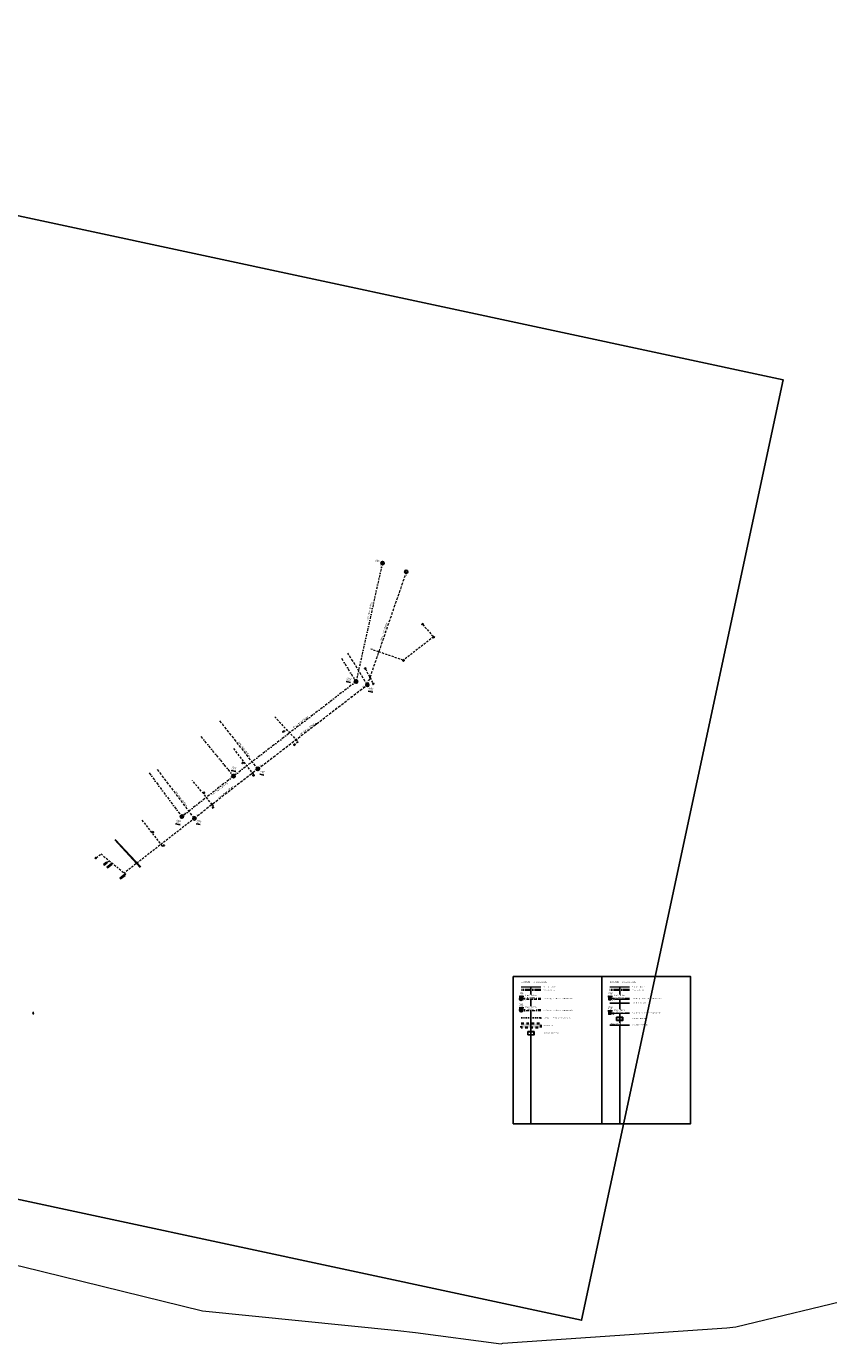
# Model space of a CAD drawing. Header units: metres. Extents: x 146966 to 148695, y 409998 to 410959.
# Tile 7 of 26: x 147735 to 148039, y 410397 to 410898. Entities that reach past the tile are written whole.
import ezdxf
from ezdxf.enums import TextEntityAlignment as Align
from ezdxf.lldxf.tags import DXFTag

# ---------------------------------------------------------------- set-up
doc = ezdxf.new("R2010")
doc.units = ezdxf.units.M
for name, pattern in [('NLCS-HIDDEN', [4, 2, -2]), ('RI-HWA', [7.4, 5, -2.4]), ('RI-HWA_KOLKAANSLUITING', [4.3, 2.5, -1.8]), ('RI-HWA_PVC', [6.4, 4, -2.4]), ('RI-VWA', [11, 5, -3, 0, -3]), ('XX-PROJECTGRENS', [18, 12, -3, 0, -3])]:
    doc.linetypes.add(name, pattern=pattern)
doc.layers.get('0').update_dxf_attribs({"color": 151})
doc.layers.get('Defpoints').update_dxf_attribs({"color": 171})
for name, color, linetype, lineweight in [('B-OI-RI-DRUK_WSAAENMAAS_0000585008_VECT_18O093376-G', 210, 'RI-PERS', 18), ('B-WE-RI-HWA-S', 150, 'Continuous', 25), ('B-WE-RI-HWA-T25', 7, 'Continuous', 25), ('B-WE-RI-HWA_BOB-T18', 10, 'Continuous', 18), ('B-WE-RI-HWA_HULPSTUK-S', 150, 'Continuous', 25), ('B-WE-RI-HWA_KOLK-G', 150, 'Continuous', 18), ('B-WE-RI-HWA_KOLK-S', 150, 'Continuous', 25), ('B-WE-RI-HWA_PUTDEKSELHOOGTE-T25', 7, 'Continuous', 25), ('B-WE-RI-HWA_PUTNUMMER-T35', 50, 'Continuous', 35), ('B-WE-RI-HWA_TRANSPORTLEIDING-G', 150, 'RI-HWA', 18), ('B-WE-RI-HWA_TRANSPORTLEIDING_PVC_160-G', 150, 'RI-HWA_PVC', 18), ('B-WE-RI-HWA_UITSTROOMBAK-S', 150, 'Continuous', 25), ('B-WE-RI-MANTELBUIS-G', 10, 'Continuous', 18), ('B-WE-RI-VWA-T25', 7, 'Continuous', 25), ('B-WE-RI-VWA_BOB-T18', 10, 'Continuous', 18), ('B-WE-RI-VWA_PUTDEKSELHOOGTE-T25', 7, 'Continuous', 25), ('B-WE-RI-VWA_PUTNUMMER-T35', 50, 'Continuous', 35), ('B-WE-RI-VWA_RIOOLPUT-S', 20, 'Continuous', 25), ('B-WE-RI-VWA_TRANSPORTLEIDING-G', 20, 'RI-VWA', 18), ('B-WE-VH-KANTVERHARDING-G', 252, 'Continuous', 18), ('N-WE-KL-TRACE_WENSTRACE-G', 7, 'NLCS-HIDDEN', 35), ('N-WE-RI-HWA-T25', 7, 'Continuous', 25), ('N-WE-RI-HWA_BOB-T18', 10, 'Continuous', 18), ('N-WE-RI-HWA_KOLK-S', 150, 'Continuous', 18), ('N-WE-RI-HWA_KOLKAANSLUITING-G', 150, 'RI-HWA_KOLKAANSLUITING', 25), ('N-WE-RI-HWA_PUTDEKSELHOOGTE-T25', 7, 'Continuous', 25), ('N-WE-RI-HWA_PUTNUMMER-T35', 50, 'Continuous', 35), ('N-WE-RI-HWA_TRANSPORTLEIDING-G', 150, 'RI-HWA', 35), ('V-WE-KL-MANTELBUIS-G', 7, 'CONTINUOUS-V', 25), ('V-WE-RI-HWA-T25', 7, 'Continuous', 25), ('V-WE-RI-HWA_BOB-T18', 10, 'Continuous', 18), ('V-WE-RI-HWA_PUTDEKSELHOOGTE-T25', 7, 'Continuous', 25), ('V-WE-RI-HWA_RIOOLPUT_INSPECTIEPUT-S', 150, 'Continuous', 25), ('V-WE-RI-HWA_TRANSPORTLEIDING-G', 150, 'RI-HWA-V', 35), ('V-WE-RI-HWA_TRANSPORTLEIDING_PVC_160-G', 150, 'RI-HWA_PVC-V', 25), ('V-WE-RI-VWA-T25', 7, 'Continuous', 25), ('V-WE-RI-VWA_BOB-T18', 10, 'Continuous', 18), ('V-WE-RI-VWA_PUTDEKSELHOOGTE-T25', 7, 'Continuous', 25), ('V-WE-RI-VWA_PUTNUMMER-T35', 50, 'Continuous', 25), ('V-WE-RI-VWA_RIOOLPUT_INSPECTIEPUT-S', 20, 'Continuous', 25), ('V-WE-RI-VWA_TRANSPORTLEIDING-G', 20, 'RI-VWA-V', 25), ('X-WE-KG-GRENS_PROJECT_BRM-FASE_1-G', 7, 'XX-PROJECTGRENS', 35), ('X-XX-AL-LEGENDA-T25', 7, 'Continuous', 25), ('X-XX-AL-LEGENDA-T35', 7, 'Continuous', 35), ('X-XX-AL-T18', 10, 'Continuous', 18)]:
    doc.layers.add(name, color=color, linetype=linetype, lineweight=lineweight)
for name, color, linetype, lineweight, true_color in [('N-WE-KL-TRACE_WENSTRACE-V', 7, 'Continuous', 18, 0x66cccc), ('N-WE-RI-HWA_RIOOLPUT_INSPECTIEPUT-S', 150, 'Continuous', 25, 0x007fff), ('N-WE-RI-VWA_RIOOLPUT_INSPECTIEPUT-S', 20, 'Continuous', 25, 0xff3f00), ('N-WE-RI-VWA_TRANSPORTLEIDING-G', 20, 'RI-VWA', 35, 0xff3f00)]:
    doc.layers.add(name, color=color, linetype=linetype, lineweight=lineweight, true_color=true_color)
doc.styles.add('NLCS-ISO-M200-T18', font='NLCS-ISO.TTF', dxfattribs={"height": 0.36})
doc.styles.add('NLCS-ISO-M200-T25', font='NLCS-ISO.TTF', dxfattribs={"height": 0.5})
doc.styles.add('NLCS-ISO-M200-T25_italic', font='txt', dxfattribs={"oblique": 10, "height": 0.5})
doc.styles.add('NLCS-ISO-M200-T30', font='NLCS-ISO.TTF', dxfattribs={"height": 0.6})
doc.styles.add('NLCS-ISO-M200-T35', font='NLCS-ISO.TTF', dxfattribs={"height": 0.7})
doc.styles.add('NLCS-ISO-M200-T35_italic', font='txt', dxfattribs={"oblique": 10, "height": 0.7})
doc.styles.get("Standard").update_dxf_attribs({"font": 'iv-font.shx'})
doc.linetypes.add('CONTINUOUS-V', pattern='A,3.5,[24,NLCS.SHX,S=0.5,R=0,X=0,Y=0],3.5', length=7)
doc.linetypes.add('RI-HWA-V', pattern='A,2.5,[24,NLCS.SHX,S=1,R=0,X=0,Y=0],2.5,-1.8', length=6.8)
doc.linetypes.add('RI-HWA_PVC-V', pattern='A,2,[24,NLCS.SHX,S=1,R=0,X=0,Y=0],2,-2.4', length=6.4)
tags = doc.linetypes.add('RI-PERS', pattern='A,7,-2,["P",Standard,S=1.8,R=0,X=-0.5,Y=-0.9],-2,7,-2,[102,NLCS.SHX,S=1,R=180,X=0,Y=0],-2', length=22).pattern_tags.tags
tags[6] = DXFTag(74, 10)
doc.linetypes.add('RI-VWA-V', pattern='A,2.5,[24,NLCS.SHX,S=1,R=0,X=0,Y=0],2.5,-3,0,-3', length=11)

# ---------------------------------------------------------------- blocks, each defined once
blk = doc.blocks.new('*U1')
blk.add_lwpolyline([(0.44, -0.44), (-0.44, 0.44)])
blk.add_circle((0, 0), 0.625)
blk = doc.blocks.new('B-SRI-KOLK_TROTTOIR-SO')
blk.add_line((-1.125, 0), (1.125, 1.5))
at = {"flags": 128}
blk.add_lwpolyline([(-1.125, 0), (1.125, 0), (1.125, 1.5), (-1.125, 1.5)], close=True, dxfattribs=at)
blk = doc.blocks.new('SRI-HULP_INLAAT_160MM-SO')
h = blk.add_hatch(color=256)
h.dxf.hatch_style = 1
h.paths.add_polyline_path([(0.7, 0.7, 0.414214), (-0.7, 0.7), (0, 0)])
h = blk.add_hatch(color=256)
h.dxf.hatch_style = 1
h.paths.add_polyline_path([(0, 0), (-0.7, -0.7, 0.414214), (0.7, -0.7)])
for p, q in [((-0.7, 0.7), (0.7, -0.7)), ((-0.7, -0.7), (0.7, 0.7))]:
    blk.add_line(p, q)
blk.add_circle((0, 0), 1)
blk = doc.blocks.new('*U5')
for points in [[(-0.44, 0.44), (0.44, -0.44)], [(0.44, 0.44), (-0.44, -0.44)]]:
    blk.add_lwpolyline(points)
blk.add_circle((0, 0), 0.625)
blk = doc.blocks.new('V-SRI-PUT_VWA-SO')
h = blk.add_hatch(color=256)
edge = h.paths.add_edge_path()
edge.add_arc((0, 0), 2, 0, 360)
at = {"ltscale": 0.1, "flags": 128}
for points in [[(-2.7, 2.7), (2.7, -2.7)], [(2.7, 2.7), (-2.7, -2.7)]]:
    blk.add_lwpolyline(points, dxfattribs=at)
at = {"flags": 128}
blk.add_lwpolyline([(-2, 2), (2, 2), (2, -2), (-2, -2)], close=True, dxfattribs=at)
at = {"lineweight": -3, "flags": 128}
blk.add_lwpolyline([(2, -2), (2, 2), (-2, 2), (-2, -2)], close=True, dxfattribs=at)
at = {"lineweight": -3}
blk.add_circle((0, 0), 2, dxfattribs=at)
blk = doc.blocks.new('V-SRI-PUT_HWA-SO')
at = {"ltscale": 0.1, "flags": 128}
for points in [[(-2.7, 2.7), (2.7, -2.7)], [(2.7, 2.7), (-2.7, -2.7)]]:
    blk.add_lwpolyline(points, dxfattribs=at)
at = {"lineweight": -3, "flags": 128}
blk.add_lwpolyline([(-2, -2), (2, -2), (2, 2), (-2, 2)], close=True, dxfattribs=at)
at = {"lineweight": -3}
blk.add_circle((0, 0), 2, dxfattribs=at)
blk = doc.blocks.new('SRI-UITSTROOMBAK-SO')
at = {"color": 7}
for p, q in [((-3.3, 0), (3.2, 0)), ((-3.3, 11.6), (3.2, 11.6)), ((-3.3, 0), (-3.3, 11.6)), ((-2.7, 0.5), (-2.7, 11.6)), ((-2.7, 0.5), (2.8, 0.5)), ((2.8, 0.5), (2.8, 11.6)), ((3.2, 0), (3.2, 11.6))]:
    blk.add_line(p, q, dxfattribs=at)
at = {"flags": 128}
blk.add_lwpolyline([(-3.3, 11.6), (3.2, 11.6), (3.2, 0), (-3.3, 0)], close=True, dxfattribs=at)
blk = doc.blocks.new('*U13')
blk.add_lwpolyline([(0.27, 0.05), (0.05, 0.27, 0.414214), (0.05, 0.27), (-0.27, -0.04, 0.414214), (-0.27, -0.05), (-0.05, -0.27, 0.414214), (-0.05, -0.27), (0.27, 0.04, 0.414214)], format="xyb", close=True)
blk.add_lwpolyline([(0.26, 0.05), (0.05, 0.26), (-0.26, -0.05), (-0.05, -0.26)], close=True)
at = {"flags": 128}
for points in [[(-0.02, 0.02, -0.80456), (-0.03, 0.01, 0.17648), (-0.07, 0.01, 0.262548), (-0.09, -0.03, -1.019593), (-0.12, -0.03, -0.579768), (-0.02, 0.02)], [(-0.02, 0.02, -0.805154), (-0.03, 0.01, 0.176474), (-0.07, 0, 0.262505), (-0.09, -0.03, -1.019479), (-0.12, -0.03, -0.579796), (-0.02, 0.02)], [(-0.02, 0.02, -0.805629), (-0.03, 0.01, 0.176467), (-0.07, 0, 0.262462), (-0.09, -0.03, -1.019374), (-0.12, -0.03, -0.579824), (-0.02, 0.02)], [(0.01, 0.03, -0.80456), (0, 0.03, 0.17648), (-0.03, 0.07, 0.262548), (-0.07, 0.07, -1.019593), (-0.08, 0.09, -0.579768), (0.01, 0.03)], [(0.01, 0.03, -0.805154), (0, 0.03, 0.176474), (-0.03, 0.07, 0.262505), (-0.07, 0.07, -1.019479), (-0.08, 0.09, -0.579796), (0.01, 0.03)], [(0.01, 0.03, -0.805629), (0, 0.03, 0.176467), (-0.03, 0.06, 0.262462), (-0.07, 0.06, -1.019374), (-0.08, 0.09, -0.579824), (0.01, 0.03)], [(0.03, 0.01, -0.80456), (0.03, 0.02, 0.17648), (0.04, 0.06, 0.262548), (0.02, 0.09, -1.019593), (0.04, 0.11, -0.579768), (0.03, 0.01)], [(0.03, 0.01, -0.805154), (0.02, 0.02, 0.176474), (0.04, 0.06, 0.262505), (0.02, 0.09, -1.019479), (0.04, 0.11, -0.579796), (0.03, 0.01)], [(0.03, 0.01, -0.805629), (0.02, 0.02, 0.176467), (0.04, 0.06, 0.262462), (0.02, 0.09, -1.019374), (0.04, 0.12, -0.579824), (0.03, 0.01)], [(0.02, -0.02, -0.80456), (0.03, -0.01, 0.17648), (0.07, 0, 0.262548), (0.09, 0.03, -1.019593), (0.12, 0.03, -0.579768), (0.02, -0.02)], [(0.02, -0.02, -0.805154), (0.03, -0.01, 0.176474), (0.07, 0, 0.262505), (0.09, 0.03, -1.019479), (0.12, 0.03, -0.579796), (0.02, -0.02)], [(0.02, -0.02, -0.805629), (0.03, -0.01, 0.176467), (0.07, 0, 0.262462), (0.09, 0.03, -1.019374), (0.12, 0.03, -0.579824), (0.02, -0.02)], [(-0.03, -0.01, -0.805629), (-0.02, -0.02, 0.176467), (-0.04, -0.06, 0.262462), (-0.02, -0.09, -1.019374), (-0.04, -0.12, -0.579824), (-0.03, -0.01)], [(-0.03, -0.01, -0.80456), (-0.02, -0.02, 0.17648), (-0.04, -0.06, 0.262548), (-0.02, -0.09, -1.019593), (-0.04, -0.11, -0.579768), (-0.03, -0.01)], [(-0.03, -0.01, -0.805154), (-0.02, -0.02, 0.176474), (-0.04, -0.06, 0.262505), (-0.02, -0.09, -1.019479), (-0.04, -0.12, -0.579796), (-0.03, -0.01)], [(-0.01, -0.03, -0.80456), (0, -0.03, 0.17648), (0.03, -0.07, 0.262548), (0.07, -0.07, -1.019593), (0.08, -0.09, -0.579768), (-0.01, -0.03)], [(-0.01, -0.03, -0.805154), (0, -0.03, 0.176474), (0.03, -0.07, 0.262505), (0.07, -0.07, -1.019479), (0.08, -0.09, -0.579796), (-0.01, -0.03)], [(-0.01, -0.03, -0.805629), (0, -0.03, 0.176467), (0.03, -0.06, 0.262462), (0.07, -0.06, -1.019374), (0.08, -0.09, -0.579824), (-0.01, -0.03)]]:
    blk.add_lwpolyline(points, format="xyb", close=True, dxfattribs=at)
for radius in [0.0113, 0.0121, 0.013]:
    blk.add_circle((0, 0), radius)
at = {"layer": 'Defpoints'}
for points in [[(0.26, 0.05), (-0.26, -0.05)], [(-0.05, -0.26), (0.05, 0.26)]]:
    blk.add_lwpolyline(points, dxfattribs=at)
at = {"layer": 'X-XX-AL-T18', "insert": (0.47, -0.47), "char_height": 0.36, "attachment_point": 8, "rotation": 44.6489, "style": 'NLCS-ISO-M200-T18', "bg_fill": 3, "box_fill_scale": 1.1, "bg_fill_color": 256, "bg_fill_transparency": 0}
blk.add_mtext_dynamic_manual_height_columns('SK', width=0.4949, gutter_width=1.8, heights=[0], dxfattribs=at)

msp = doc.modelspace()

# ---------------------------------------------------------------- hatches: boundary and pattern name
at = {"layer": 'N-WE-KL-TRACE_WENSTRACE-V', "transparency": 33554559}
h = msp.add_hatch(color=256, dxfattribs=at)
h.dxf.hatch_style = 1
h.paths.add_polyline_path([(147922.212, 410519.44), (147929.716, 410519.44), (147929.716, 410517.94), (147922.212, 410517.94)])

# ---------------------------------------------------------------- linework, layer by layer
at = {"layer": 'B-OI-RI-DRUK_WSAAENMAAS_0000585008_VECT_18O093376-G', "ltscale": 0.5, "flags": 128}
msp.add_lwpolyline([(147599.577, 410467.144), (147630.7, 410449.9), (147632.9, 410448.9), (147725.3, 410429.1), (147732.9, 410427.3), (147801.3, 410410.5), (147875.5, 410403.1), (147882.1, 410402.3), (147914.7, 410398.1), (147915.3, 410398.3), (148000.3, 410404.1), (148003.7, 410404.5), (148050.9, 410415.9), (148057.5, 410417.7), (148091.9, 410429.3), (148121.5, 410431.3), (148123.9, 410431.3), (148180.9, 410368.1), (148181.7, 410366.9), (148202.3, 410334.7), (148202.7, 410333.7), (148214.1, 410304.9), (148217.9, 410285.3), (148218.3, 410282.5), (148225.5, 410229.7), (148225.9, 410228.3), (148232.9, 410202.9), (148233.3, 410200.9), (148245.5, 410140.9), (148248.7, 410065.7), (148248.7, 410059.1), (148246.5, 410030.7), (148246.1, 410028.3), (148242.1, 410004.5)], dxfattribs=at)
at = {"layer": 'B-WE-RI-HWA_KOLK-G'}
for points in [[(147764.054, 410579.508, 0), (147765.146, 410580.349, 0), (147764.902, 410580.666, 0), (147763.81, 410579.825, 0), (147764.054, 410579.508, 0)], [(147765.278, 410578.478, 0), (147766.948, 410579.725, 0), (147766.709, 410580.046, 0), (147765.039, 410578.799, 0), (147765.278, 410578.478, 0)], [(147770.299, 410574.307, 0), (147771.966, 410575.606, 0), (147771.72, 410575.922, 0), (147770.053, 410574.623, 0), (147770.299, 410574.307, 0)]]:
    msp.add_polyline3d(points, dxfattribs=at)
at = {"layer": 'B-WE-RI-HWA_TRANSPORTLEIDING-G', "ltscale": 0.2}
for p, q in [((147878.673, 410690.752), (147863.896, 410647.899)), ((147863.896, 410647.899), (147856.508, 410659.864)), ((147822.356, 410616.005), (147863.896, 410647.899)), ((147822.356, 410616.005), (147807.764, 410634.487)), ((147798.264, 410597.26), (147784.267, 410615.915)), ((147822.356, 410616.005), (147798.264, 410597.26))]:
    msp.add_line(p, q, dxfattribs=at)
at = {"layer": 'B-WE-RI-HWA_TRANSPORTLEIDING_PVC_160-G', "ltscale": 0.2}
for p, q in [((147889.018, 410666.057), (147877.527, 410657.195)), ((147884.921, 410670.746), (147889.018, 410666.057)), ((147868.209, 410660.408), (147865.221, 410661.438)), ((147877.527, 410657.195), (147868.209, 410660.408)), ((147863.15, 410653.968), (147866.061, 410648.353)), ((147828.738, 410635.782), (147836.792, 410627.088)), ((147832.126, 410630.038), (147833.167, 410631.002)), ((147837.639, 410626.175), (147836.156, 410625.299)), ((147836.792, 410627.088), (147837.639, 410626.175)), ((147813.152, 410623.692), (147820.284, 410614.393)), ((147816.682, 410618.152), (147817.135, 410618.499)), ((147801.74, 410606.634), (147797.514, 410611.575)), ((147820.284, 410614.393), (147820.916, 410613.569)), ((147820.916, 410613.569), (147820.702, 410613.405)), ((147801.74, 410606.634), (147802.026, 410606.857)), ((147804.973, 410602.48), (147801.74, 410606.634)), ((147804.973, 410602.48), (147805.555, 410601.732)), ((147805.555, 410601.732), (147805.232, 410601.481)), ((147798.264, 410597.26), (147771.64, 410576.545)), ((147778.408, 410596.516), (147785.535, 410587.356)), ((147785.535, 410587.356), (147786.051, 410586.692)), ((147786.051, 410586.692), (147786.624, 410587.138)), ((147761.023, 410582.334), (147762.869, 410583.77)), ((147762.869, 410583.77), (147772.238, 410576.071)), ((147765.024, 410580.507), (147765.957, 410581.233)), ((147766.828, 410579.885), (147767.223, 410580.192)), ((147771.843, 410575.764), (147772.238, 410576.071))]:
    msp.add_line(p, q, dxfattribs=at)
at = {"layer": 'B-WE-RI-MANTELBUIS-G'}
for p, q in [((147768.059, 410589.077), (147777.778, 410578.682)), ((147768.169, 410589.179), (147777.888, 410578.784)), ((147768.279, 410589.281), (147777.998, 410578.886))]:
    msp.add_line(p, q, dxfattribs=at)
at = {"layer": 'B-WE-RI-VWA_TRANSPORTLEIDING-G', "ltscale": 0.2}
for p, q in [((147869.647, 410694.067), (147859.601, 410649.139)), ((147859.601, 410649.139), (147853.954, 410658.286)), ((147859.601, 410649.139), (147813.132, 410613.299)), ((147813.132, 410613.299), (147800.892, 410628.248)), ((147781.128, 410614.478), (147793.531, 410597.945)), ((147813.132, 410613.299), (147793.531, 410597.945))]:
    msp.add_line(p, q, dxfattribs=at)
at = {"layer": 'B-WE-VH-KANTVERHARDING-G'}
for points in [[(147929.716, 410533.29), (147922.212, 410533.29)], [(147963.374, 410533.29), (147955.87, 410533.29)]]:
    msp.add_lwpolyline(points, dxfattribs=at)
at = {"layer": 'Defpoints'}
for points in [[(147919.217, 410537.282), (147952.875, 410537.282), (147952.875, 410481.507), (147919.217, 410481.507)], [(147952.875, 410537.282), (147986.532, 410537.282), (147986.532, 410481.507), (147952.875, 410481.507)]]:
    msp.add_lwpolyline(points, close=True, dxfattribs=at)
for points in [[(147925.964, 410533.29), (147925.964, 410481.507)], [(147959.622, 410533.29), (147959.622, 410481.507)]]:
    msp.add_lwpolyline(points, dxfattribs=at)
at = {"layer": 'N-WE-KL-TRACE_WENSTRACE-G', "ltscale": 0.5, "flags": 128}
msp.add_lwpolyline([(147922.212, 410519.44), (147929.716, 410519.44), (147929.716, 410517.94), (147922.212, 410517.94)], close=True, dxfattribs=at)
at = {"layer": 'N-WE-RI-HWA_KOLKAANSLUITING-G', "ltscale": 0.2}
msp.add_circle((147929.716, 410521.59), 0.1, dxfattribs=at)
at = {"layer": 'N-WE-RI-HWA_TRANSPORTLEIDING-G', "ltscale": 0.2, "flags": 128}
msp.add_lwpolyline([(147929.716, 410528.89), (147922.212, 410528.89)], dxfattribs=at)
at = {"layer": 'N-WE-RI-VWA_TRANSPORTLEIDING-G', "ltscale": 0.2, "flags": 128}
msp.add_lwpolyline([(147929.716, 410524.49), (147922.212, 410524.49)], dxfattribs=at)
at = {"layer": 'V-WE-KL-MANTELBUIS-G', "ltscale": 0.2, "flags": 128}
msp.add_lwpolyline([(147963.374, 410518.84), (147955.87, 410518.84)], dxfattribs=at)
at = {"layer": 'V-WE-RI-HWA_TRANSPORTLEIDING-G', "ltscale": 0.2, "flags": 128}
msp.add_lwpolyline([(147963.374, 410528.89), (147955.87, 410528.89)], dxfattribs=at)
at = {"layer": 'V-WE-RI-VWA_TRANSPORTLEIDING-G', "ltscale": 0.2, "flags": 128}
msp.add_lwpolyline([(147963.374, 410523.39), (147955.87, 410523.39)], dxfattribs=at)
at = {"layer": 'X-WE-KG-GRENS_PROJECT_BRM-FASE_1-G', "ltscale": 0.2, "flags": 128}
for points in [[(147929.716, 410532.19), (147922.212, 410532.19)], [(147963.374, 410532.19), (147955.87, 410532.19)]]:
    msp.add_lwpolyline(points, dxfattribs=at)

# ---------------------------------------------------------------- block references
at = {"layer": 'B-WE-RI-HWA_HULPSTUK-S', "xscale": 0.1, "yscale": 0.1, "zscale": 0.1}
for p in [(147868.209, 410660.408), (147857.812, 410643.226), (147852.101, 410638.841), (147844.486, 410632.995), (147836.792, 410627.088), (147804.973, 410602.48)]:
    msp.add_blockref('SRI-HULP_INLAAT_160MM-SO', p, dxfattribs=at)
at = {"layer": 'B-WE-RI-HWA_KOLK-S', "xscale": 0.2, "yscale": 0.2, "zscale": 0.2}
for p, rotation in [((147884.922, 410670.738), 37.56152155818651), ((147889.007, 410666.048), 217.6398497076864), ((147877.527, 410657.19), 219.4201891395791), ((147863.151, 410653.961), 37.94555799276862), ((147832.126, 410630.033), 40.54834870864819), ((147836.156, 410625.294), 217.7996548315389), ((147816.682, 410618.147), 40.20888726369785), ((147802.026, 410606.852), 32.41384538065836), ((147805.232, 410601.476), 218.2376418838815), ((147782.6, 410591.895), 33.85852744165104), ((147786.624, 410587.133), 216.2844412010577), ((147761.023, 410582.329), 126.9547320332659)]:
    msp.add_blockref('B-SRI-KOLK_TROTTOIR-SO', p, dxfattribs=dict(at, rotation=rotation))
at = {"layer": 'B-WE-RI-HWA_UITSTROOMBAK-S', "xscale": 0.2, "yscale": 0.2, "zscale": 0.2, "rotation": 90}
msp.add_blockref('SRI-UITSTROOMBAK-SO', (147927.12, 410515.79), dxfattribs=at)
at = {"layer": 'B-WE-RI-VWA_RIOOLPUT-S', "rotation": 257.3958678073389}
msp.add_blockref('*U5', (147869.647, 410694.067), dxfattribs=at)
at = {"layer": 'N-WE-RI-HWA_RIOOLPUT_INSPECTIEPUT-S'}
msp.add_blockref('*U1', (147922.212, 410528.89), dxfattribs=at)
at = {"layer": 'N-WE-RI-VWA_RIOOLPUT_INSPECTIEPUT-S'}
msp.add_blockref('*U5', (147922.212, 410524.49), dxfattribs=at)

# ---------------------------------------------------------------- texts
at = {"layer": 'X-XX-AL-LEGENDA-T25', "style": 'NLCS-ISO-M200-T18'}
for s, p in [('Bestaande situatie', (147930.716, 410533.386)), ('Projectgrens fase 1', (147930.716, 410532.286)), ('Bestaande situatie', (147964.374, 410533.386)), ('Projectgrens fase 1', (147964.374, 410532.286)), ('HWA-leiding, incl. diameter en materialisatie', (147930.716, 410528.986)), ('HWA-leiding, incl. diameter en materialisatie', (147964.374, 410528.986)), ('HWA-(kolk)leiding Ø160 mm', (147964.374, 410527.336)), ('DWA-leiding, incl. diameter en materialisatie', (147930.716, 410524.586)), ('PVC-125 mm kolkleiding + rioolaansluiting', (147930.716, 410521.686)), ('DWA-leiding, incl. diameter en materialisatie', (147964.374, 410523.486)), ('Bestaande uitstroombak', (147964.374, 410521.336)), ('Wenstracé K&L', (147930.716, 410518.786)), ('Bestaande uitstroombak', (147930.716, 410515.886)), ('Verwijderen mantelbuis', (147964.374, 410518.936))]:
    msp.add_text(s, height=0.36, dxfattribs=at).set_placement(p, align=Align.MIDDLE_LEFT)
at = {"layer": 'X-XX-AL-LEGENDA-T35', "style": 'NLCS-ISO-M200-T30'}
for p in [(147922.212, 410534.999), (147955.87, 410534.999)]:
    msp.add_text('Legenda - ondergronds', height=0.6, rotation=359.89083, dxfattribs=at).set_placement(p)

# ---------------------------------------------------------------- next in the draw order: texts
at = {"layer": 'B-WE-RI-HWA-T25', "char_height": 0.5, "width": 6.52173, "attachment_point": 1, "style": 'NLCS-ISO-M200-T25_italic', "bg_fill": 3, "box_fill_scale": 1, "bg_fill_color": 256, "bg_fill_transparency": 0}
for s, insert, rotation in [('HWA: Beton %%C500mm', (147868.739, 410664.697), 71.80049), ('HWA: Beton %%C500mm', (147837.803, 410628.896), 37.86456), ('HWA: Beton %%C300mm', (147815.162, 410626.517), 308.14206), ('HWA: Beton %%C300mm', (147791.067, 410607.932), 308.14206), ('HWA: Beton %%C500mm', (147807.231, 410605.29), 37.86456)]:
    msp.add_mtext(s, dxfattribs=dict(at, insert=insert, rotation=rotation))
at = {"layer": 'B-WE-RI-HWA_BOB-T18', "char_height": 0.36, "attachment_point": 1, "style": 'NLCS-ISO-M200-T18', "bg_fill": 3, "box_fill_scale": 1, "bg_fill_color": 256, "bg_fill_transparency": 0}
for s, insert, width, rotation in [('3.60', (147878.363, 410689.062), 0.53345, 78.07243), ('3.65', (147861.815, 410647.058), 0.90551, 38.33574)]:
    msp.add_mtext(s, dxfattribs=dict(at, insert=insert, width=width, rotation=rotation))
at = {"layer": 'B-WE-RI-HWA_PUTDEKSELHOOGTE-T25', "char_height": 0.5, "width": 1.38132, "attachment_point": 1, "rotation": 347.9, "style": 'NLCS-ISO-M200-T25_italic', "bg_fill": 3, "box_fill_scale": 1.2, "bg_fill_color": 256, "bg_fill_transparency": 0}
for s, insert in [('{\\L7,21+}', (147823.176, 410614.558)), ('{\\L8,11+}', (147799.092, 410595.818))]:
    msp.add_mtext(s, dxfattribs=dict(at, insert=insert))
at = {"layer": 'B-WE-RI-VWA-T25', "insert": (147863.643, 410672.232), "char_height": 0.5, "width": 6.70561, "attachment_point": 1, "rotation": 78.07974, "style": 'NLCS-ISO-M200-T25_italic', "bg_fill": 3, "box_fill_scale": 1, "bg_fill_color": 256, "bg_fill_transparency": 0}
msp.add_mtext('DWA: Metro %%C300mm', dxfattribs=at)
at = {"layer": 'B-WE-RI-VWA_BOB-T18', "char_height": 0.36, "attachment_point": 1, "style": 'NLCS-ISO-M200-T18', "bg_fill": 3, "box_fill_scale": 1, "bg_fill_color": 256, "bg_fill_transparency": 0}
for s, insert, width, rotation in [('3.38', (147868.785, 410692.664), 0.53345, 78.07243), ('3.55', (147857.823, 410648.521), 0.90551, 38.33574), ('3.79', (147811.614, 410612.897), 0.90551, 38.33574), ('3.90', (147793.903, 410599.095), 0.90551, 38.33574)]:
    msp.add_mtext(s, dxfattribs=dict(at, insert=insert, width=width, rotation=rotation))

# ---------------------------------------------------------------- next in the draw order: block references
at = {"layer": 'B-WE-RI-HWA-S', "rotation": 37.88502563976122}
for p in [(147878.666, 410690.732), (147822.355, 410616.006), (147798.271, 410597.266)]:
    msp.add_blockref('*U1', p, dxfattribs=at)
at = {"layer": 'B-WE-RI-VWA_RIOOLPUT-S', "rotation": 257.3958678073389}
msp.add_blockref('*U5', (147793.531, 410597.945), dxfattribs=at)

# ---------------------------------------------------------------- next in the draw order: texts
at = {"layer": 'B-WE-RI-HWA_BOB-T18', "insert": (147863.592, 410649), "char_height": 0.36, "width": 0.65993, "attachment_point": 1, "rotation": 68.06904, "style": 'NLCS-ISO-M200-T18', "bg_fill": 3, "box_fill_scale": 1, "bg_fill_color": 256, "bg_fill_transparency": 0}
msp.add_mtext('3.65', dxfattribs=at)
at = {"layer": 'B-WE-RI-HWA_PUTDEKSELHOOGTE-T25', "insert": (147864.305, 410646.076), "char_height": 0.5, "width": 1.38132, "attachment_point": 1, "rotation": 347.9, "style": 'NLCS-ISO-M200-T25_italic', "bg_fill": 3, "box_fill_scale": 1.2, "bg_fill_color": 256, "bg_fill_transparency": 0}
msp.add_mtext('{\\L5,89+}', dxfattribs=at)
at = {"layer": 'B-WE-RI-VWA-T25', "char_height": 0.5, "width": 6.70561, "attachment_point": 1, "style": 'NLCS-ISO-M200-T25_italic', "bg_fill": 3, "box_fill_scale": 1, "bg_fill_color": 256, "bg_fill_transparency": 0}
for insert, rotation in [((147835.467, 410631.799), 36.91018), ((147804.987, 410606.416), 37.76897)]:
    msp.add_mtext('DWA: Metro %%C300mm', dxfattribs=dict(at, insert=insert, rotation=rotation))
at = {"layer": 'B-WE-RI-VWA_BOB-T18', "char_height": 0.36, "attachment_point": 1, "style": 'NLCS-ISO-M200-T18', "bg_fill": 3, "box_fill_scale": 1, "bg_fill_color": 256, "bg_fill_transparency": 0}
for s, insert, width, rotation in [('3.55', (147859.598, 410650.374), 0.53345, 78.07243), ('3.79', (147813.401, 410614.322), 0.90551, 38.33574)]:
    msp.add_mtext(s, dxfattribs=dict(at, insert=insert, width=width, rotation=rotation))
at = {"layer": 'B-WE-RI-VWA_PUTNUMMER-T35', "insert": (147866.869, 410695.501), "char_height": 0.7, "width": 1.80552, "attachment_point": 1, "rotation": 347.9, "style": 'NLCS-ISO-M200-T35_italic', "bg_fill": 3, "box_fill_scale": 1.2, "bg_fill_color": 256, "bg_fill_transparency": 0}
msp.add_mtext('D03', dxfattribs=at)

# ---------------------------------------------------------------- next in the draw order: block references
at = {"layer": 'B-WE-RI-HWA_HULPSTUK-S', "xscale": 0.1, "yscale": 0.1, "zscale": 0.1}
msp.add_blockref('SRI-HULP_INLAAT_160MM-SO', (147864.855, 410650.68), dxfattribs=at)

# ---------------------------------------------------------------- next in the draw order: texts
at = {"layer": 'B-WE-RI-HWA_PUTNUMMER-T35', "char_height": 0.7, "width": 1.76448, "attachment_point": 1, "rotation": 347.9, "style": 'NLCS-ISO-M200-T35_italic', "bg_fill": 3, "box_fill_scale": 1.2, "bg_fill_color": 256, "bg_fill_transparency": 0}
for s, insert in [('H02', (147864.363, 410647.027)), ('H01', (147823.234, 410615.508)), ('H00', (147799.15, 410596.768))]:
    msp.add_mtext(s, dxfattribs=dict(at, insert=insert))
at = {"layer": 'B-WE-RI-VWA_PUTDEKSELHOOGTE-T25', "char_height": 0.5, "width": 1.872, "attachment_point": 1, "rotation": 347.9, "style": 'NLCS-ISO-M200-T25_italic', "bg_fill": 3, "box_fill_scale": 1.2, "bg_fill_color": 256, "bg_fill_transparency": 0}
for s, insert in [('{\\L5,92+}', (147855.965, 410649.765)), ('{\\L7,50+}', (147812.398, 410615.975)), ('{\\L8,24+}', (147791.302, 410595.823))]:
    msp.add_mtext(s, dxfattribs=dict(at, insert=insert))

# ---------------------------------------------------------------- next in the draw order: block references
at = {"layer": 'B-WE-RI-HWA-S', "rotation": 37.88502563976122}
msp.add_blockref('*U1', (147863.896, 410647.899), dxfattribs=at)
at = {"layer": 'B-WE-RI-HWA_KOLK-S', "xscale": 0.2, "yscale": 0.2, "zscale": 0.2, "rotation": 215.2454093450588}
msp.add_blockref('B-SRI-KOLK_TROTTOIR-SO', (147866.058, 410648.357), dxfattribs=at)
at = {"layer": 'B-WE-RI-VWA_RIOOLPUT-S', "rotation": 257.3958678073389}
msp.add_blockref('*U5', (147859.601, 410649.139), dxfattribs=at)

# ---------------------------------------------------------------- next in the draw order: texts
at = {"layer": 'B-WE-RI-HWA_BOB-T18', "char_height": 0.36, "width": 0.90551, "attachment_point": 1, "rotation": 38.33574, "style": 'NLCS-ISO-M200-T18', "bg_fill": 3, "box_fill_scale": 1, "bg_fill_color": 256, "bg_fill_transparency": 0}
for s, insert in [('3.76', (147822.728, 410617.114)), ('3.79', (147798.798, 410598.442))]:
    msp.add_mtext(s, dxfattribs=dict(at, insert=insert))
at = {"layer": 'B-WE-RI-VWA_PUTNUMMER-T35', "char_height": 0.7, "width": 1.80552, "attachment_point": 1, "rotation": 347.9, "style": 'NLCS-ISO-M200-T35_italic', "bg_fill": 3, "box_fill_scale": 1.2, "bg_fill_color": 256, "bg_fill_transparency": 0}
for s, insert in [('D01', (147812.484, 410616.968)), ('D00', (147791.388, 410596.817))]:
    msp.add_mtext(s, dxfattribs=dict(at, insert=insert))

# ---------------------------------------------------------------- next in the draw order: block references
at = {"layer": 'B-WE-RI-VWA_RIOOLPUT-S', "rotation": 257.3958678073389}
msp.add_blockref('*U5', (147813.132, 410613.299), dxfattribs=at)

# ---------------------------------------------------------------- next in the draw order: texts
at = {"layer": 'B-WE-RI-HWA_BOB-T18', "insert": (147820.673, 410615.425), "char_height": 0.36, "width": 0.90551, "attachment_point": 1, "rotation": 38.33574, "style": 'NLCS-ISO-M200-T18', "bg_fill": 3, "box_fill_scale": 1, "bg_fill_color": 256, "bg_fill_transparency": 0}
msp.add_mtext('3.76', dxfattribs=at)
at = {"layer": 'B-WE-RI-VWA_PUTNUMMER-T35', "insert": (147856.051, 410650.758), "char_height": 0.7, "width": 1.80552, "attachment_point": 1, "rotation": 347.9, "style": 'NLCS-ISO-M200-T35_italic', "bg_fill": 3, "box_fill_scale": 1.2, "bg_fill_color": 256, "bg_fill_transparency": 0}
msp.add_mtext('D02', dxfattribs=at)

# ---------------------------------------------------------------- next in the draw order: linework, layer by layer
at = {"layer": 'Defpoints'}
msp.add_lwpolyline([(147396.553, 410897.529), (148021.59, 410763.533), (147945.149, 410406.969), (147320.113, 410540.965)], close=True, dxfattribs=at)

# ---------------------------------------------------------------- next in the draw order: block references
at = {"layer": 'B-WE-RI-HWA_HULPSTUK-S', "xscale": 0.1, "yscale": 0.1, "zscale": 0.1}
msp.add_blockref('SRI-HULP_INLAAT_160MM-SO', (147820.284, 410614.393), dxfattribs=at)
at = {"layer": 'B-WE-RI-HWA_KOLK-S', "xscale": 0.2, "yscale": 0.2, "zscale": 0.2}
msp.add_blockref('B-SRI-KOLK_TROTTOIR-SO', (147820.702, 410613.4), dxfattribs=at)

# ---------------------------------------------------------------- next in the draw order: block references
at = {"layer": 'N-WE-RI-HWA_KOLK-S', "rotation": 43.13372280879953}
msp.add_blockref('*U13', (147737.199, 410523.42), dxfattribs=at)

# ---------------------------------------------------------------- next in the draw order: texts
at = {"layer": 'N-WE-RI-HWA-T25', "char_height": 0.5, "attachment_point": 8, "style": 'NLCS-ISO-M200-T25', "bg_fill": 3, "box_fill_scale": 1, "bg_fill_color": 256, "bg_fill_transparency": 0}
for s, insert, width in [('HWA: Beton %%C1.000mm', (147925.964, 410529.04), 3.7228), ('DWA: Metro %%C300mm', (147925.964, 410524.64), 4.04934)]:
    msp.add_mtext(s, dxfattribs=dict(at, insert=insert, width=width))
at = {"layer": 'V-WE-RI-HWA-T25', "insert": (147959.622, 410529.04), "char_height": 0.5, "width": 3.7228, "attachment_point": 8, "style": 'NLCS-ISO-M200-T25', "bg_fill": 3, "box_fill_scale": 1, "bg_fill_color": 256, "bg_fill_transparency": 0}
msp.add_mtext('HWA: Beton %%C1.000mm', dxfattribs=at)
at = {"layer": 'V-WE-RI-VWA-T25', "insert": (147959.622, 410523.54), "char_height": 0.5, "width": 4.04934, "attachment_point": 8, "style": 'NLCS-ISO-M200-T25', "bg_fill": 3, "box_fill_scale": 1, "bg_fill_color": 256, "bg_fill_transparency": 0}
msp.add_mtext('DWA: Metro %%C300mm', dxfattribs=at)

# ---------------------------------------------------------------- next in the draw order: texts
at = {"layer": 'N-WE-RI-HWA_PUTDEKSELHOOGTE-T25', "char_height": 0.5, "width": 1.872, "attachment_point": 1, "style": 'NLCS-ISO-M200-T25', "bg_fill": 3, "box_fill_scale": 1.2, "bg_fill_color": 256, "bg_fill_transparency": 0}
for insert in [(147921.444, 410530.369), (147921.444, 410525.969)]:
    msp.add_mtext('{\\L6,83+}', dxfattribs=dict(at, insert=insert))
at = {"layer": 'V-WE-RI-HWA_PUTDEKSELHOOGTE-T25', "insert": (147955.101, 410530.369), "char_height": 0.5, "width": 1.872, "attachment_point": 1, "style": 'NLCS-ISO-M200-T25_italic', "bg_fill": 3, "box_fill_scale": 1.2, "bg_fill_color": 256, "bg_fill_transparency": 0}
msp.add_mtext('{\\L6,83+}', dxfattribs=at)
at = {"layer": 'V-WE-RI-VWA_PUTDEKSELHOOGTE-T25', "insert": (147955.101, 410524.869), "char_height": 0.5, "width": 1.872, "attachment_point": 1, "style": 'NLCS-ISO-M200-T25_italic', "bg_fill": 3, "box_fill_scale": 1.2, "bg_fill_color": 256, "bg_fill_transparency": 0}
msp.add_mtext('{\\L6,83+}', dxfattribs=at)

# ---------------------------------------------------------------- next in the draw order: texts
at = {"layer": 'N-WE-RI-HWA_PUTNUMMER-T35', "char_height": 0.7, "width": 1.80552, "attachment_point": 1, "style": 'NLCS-ISO-M200-T35', "bg_fill": 3, "box_fill_scale": 1.2, "bg_fill_color": 256, "bg_fill_transparency": 0}
for s, insert in [('H18', (147921.444, 410531.362)), ('D18', (147921.444, 410526.962))]:
    msp.add_mtext(s, dxfattribs=dict(at, insert=insert))
at = {"layer": 'V-WE-RI-VWA_PUTNUMMER-T35', "char_height": 0.7, "width": 1.80552, "attachment_point": 1, "style": 'NLCS-ISO-M200-T35_italic', "bg_fill": 3, "box_fill_scale": 1.2, "bg_fill_color": 256, "bg_fill_transparency": 0}
for s, insert in [('H18', (147955.101, 410531.362)), ('D18', (147955.101, 410525.862))]:
    msp.add_mtext(s, dxfattribs=dict(at, insert=insert))

# ---------------------------------------------------------------- next in the draw order: texts
at = {"layer": 'N-WE-RI-HWA_BOB-T18', "char_height": 0.36, "width": 0.92875, "attachment_point": 1, "style": 'NLCS-ISO-M200-T18', "bg_fill": 3, "box_fill_scale": 1, "bg_fill_color": 256, "bg_fill_transparency": 0}
for insert in [(147923.033, 410528.687), (147923.033, 410524.147)]:
    msp.add_mtext('2.05', dxfattribs=dict(at, insert=insert))
at = {"layer": 'V-WE-RI-HWA_BOB-T18', "insert": (147956.691, 410528.687), "char_height": 0.36, "width": 0.92875, "attachment_point": 1, "style": 'NLCS-ISO-M200-T18', "bg_fill": 3, "box_fill_scale": 1, "bg_fill_color": 256, "bg_fill_transparency": 0}
msp.add_mtext('2.05', dxfattribs=at)
at = {"layer": 'V-WE-RI-VWA_BOB-T18', "insert": (147956.691, 410523.047), "char_height": 0.36, "width": 0.92875, "attachment_point": 1, "style": 'NLCS-ISO-M200-T18', "bg_fill": 3, "box_fill_scale": 1, "bg_fill_color": 256, "bg_fill_transparency": 0}
msp.add_mtext('2.05', dxfattribs=at)

# ---------------------------------------------------------------- next in the draw order: linework, layer by layer
at = {"layer": 'N-WE-RI-HWA_KOLKAANSLUITING-G', "ltscale": 0.2}
msp.add_lwpolyline([(147922.212, 410521.59), (147929.716, 410521.59)], dxfattribs=at)
at = {"layer": 'V-WE-RI-HWA_TRANSPORTLEIDING_PVC_160-G', "ltscale": 0.2, "flags": 128}
msp.add_lwpolyline([(147963.374, 410527.24), (147955.87, 410527.24)], dxfattribs=at)

# ---------------------------------------------------------------- next in the draw order: block references
at = {"layer": 'B-WE-RI-HWA_UITSTROOMBAK-S', "xscale": 0.2, "yscale": 0.2, "zscale": 0.2, "rotation": 90}
msp.add_blockref('SRI-UITSTROOMBAK-SO', (147960.778, 410521.24), dxfattribs=at)
at = {"layer": 'V-WE-RI-HWA_RIOOLPUT_INSPECTIEPUT-S', "xscale": 0.2, "yscale": 0.2, "zscale": 0.2}
msp.add_blockref('V-SRI-PUT_HWA-SO', (147955.87, 410528.89), dxfattribs=at)
at = {"layer": 'V-WE-RI-VWA_RIOOLPUT_INSPECTIEPUT-S', "xscale": 0.2, "yscale": 0.2, "zscale": 0.2}
msp.add_blockref('V-SRI-PUT_VWA-SO', (147955.87, 410523.39), dxfattribs=at)

# ---------------------------------------------------------------- next in the draw order: texts
at = {"layer": 'V-WE-KL-MANTELBUIS-G', "ltscale": 0.2, "insert": (147956.055, 410519.724), "char_height": 0.5, "width": 3.5934, "attachment_point": 1, "rotation": 0, "style": 'NLCS-ISO-M200-T25_italic', "bg_fill": 3, "box_fill_scale": 1, "bg_fill_color": 256, "bg_fill_transparency": 0}
msp.add_mtext('Mbuis Ø??', dxfattribs=at)

doc.saveas('drawing.dxf')
